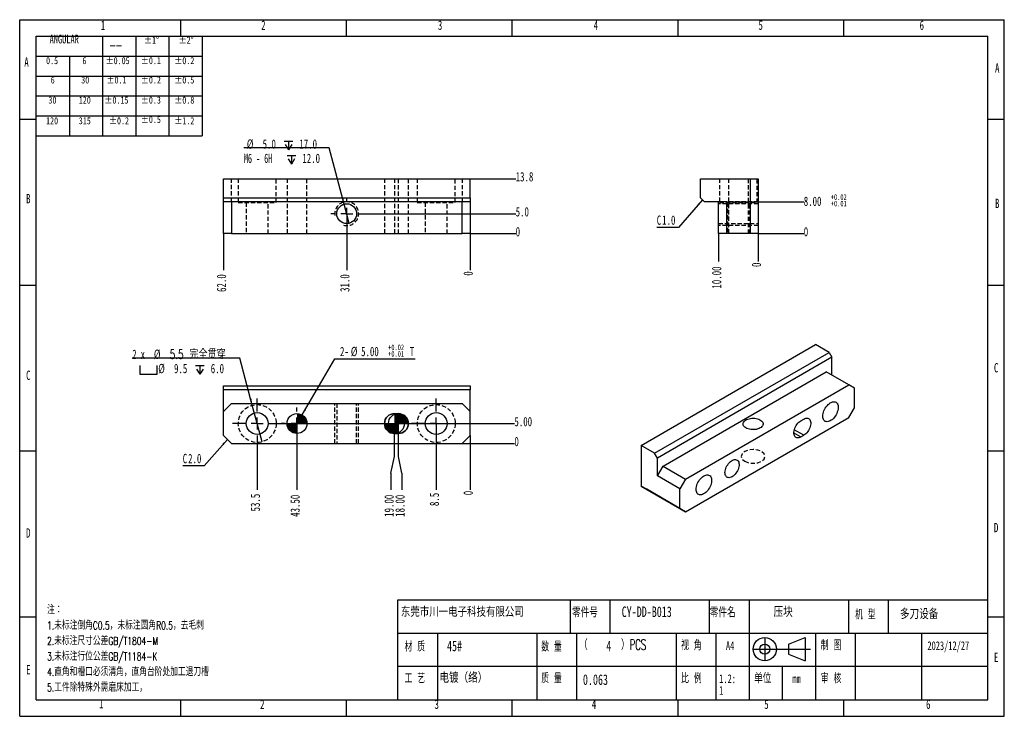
# Model space of a CAD drawing. Extents: x 0 to 297, y 0 to 210.
import ezdxf

# ---------------------------------------------------------------- set-up
doc = ezdxf.new("R2010")
doc.units = 0
doc.linetypes.add('SLD-实线', pattern=[0])
doc.linetypes.add('SLD-虚线', pattern=[1.905, 1.27, -0.635])
doc.layers.get('0').update_dxf_attribs({"linetype": 'CONTINUOUS'})
doc.layers.add('图框', color=7, linetype='SLD-实线')
doc.styles.add('SLDTEXTSTYLE0', font='TXT', dxfattribs={"width": 0.7})
doc.styles.add('SLDTEXTSTYLE1', font='TXT', dxfattribs={"width": 0.633333, "bigfont": 'bigfont'})
doc.styles.add('SLDTEXTSTYLE2', font='TXT', dxfattribs={"width": 0.7, "bigfont": 'bigfont'})
doc.styles.add('SLDTEXTSTYLE3', font='TXT', dxfattribs={"width": 0.590909, "bigfont": 'bigfont'})
doc.styles.add('SLDTEXTSTYLE4', font='TXT', dxfattribs={"width": 0.642857})
doc.styles.add('SLDTEXTSTYLE5', font='TXT', dxfattribs={"width": 0.633333})
doc.dimstyles.new('SLDDIMSTYLE0', dxfattribs={"dimtxt": 2.8, "dimasz": 2, "dimexe": 0, "dimexo": 0.0625, "dimgap": 0.7, "dimtad": 0, "dimtih": 1, "dimtoh": 1, "dimdec": 0, "dimlfac": 0.833333, "dimrnd": 1e-09, "dimtxsty": 'SLDTEXTSTYLE0', "dimblk1": 'NONE', "dimblk2": 'NONE', "dimsah": 1, "dimcen": 0.09, "dimazin": 3, "dimtfac": 1, "dimtdec": 0, "dimtofl": 0, "dimtmove": 0, "dimatfit": 3, "dimtolj": 1, "dimtzin": 12})
doc.dimstyles.new('SLDDIMSTYLE1', dxfattribs={"dimtxt": 2.8, "dimasz": 2, "dimexe": 0, "dimexo": 0.0625, "dimgap": 0.7, "dimtad": 0, "dimtih": 1, "dimtoh": 1, "dimdec": 1, "dimlfac": 0.833333, "dimrnd": 1e-09, "dimzin": 4, "dimtxsty": 'SLDTEXTSTYLE0', "dimblk1": 'NONE', "dimblk2": 'NONE', "dimsah": 1, "dimcen": 0.09, "dimazin": 3, "dimtfac": 1, "dimtdec": 1, "dimtofl": 0, "dimtmove": 0, "dimatfit": 3, "dimtolj": 1, "dimtzin": 12})
doc.dimstyles.new('SLDDIMSTYLE2', dxfattribs={"dimtxt": 2.8, "dimasz": 2, "dimexe": 0, "dimexo": 0.0625, "dimgap": 0.7, "dimtad": 0, "dimtih": 1, "dimtoh": 1, "dimdec": 1, "dimlfac": 0.833333, "dimrnd": 1e-09, "dimzin": 12, "dimtxsty": 'SLDTEXTSTYLE0', "dimblk1": 'NONE', "dimblk2": 'NONE', "dimsah": 1, "dimcen": 0.09, "dimazin": 3, "dimtfac": 1, "dimtdec": 1, "dimtofl": 0, "dimtmove": 0, "dimatfit": 3, "dimtolj": 1, "dimtzin": 12})
doc.dimstyles.new('SLDDIMSTYLE3', dxfattribs={"dimtxt": 2.8, "dimasz": 2, "dimexe": 0, "dimexo": 0.0625, "dimgap": 0.7, "dimtad": 0, "dimtih": 1, "dimtoh": 1, "dimdec": 1, "dimlfac": 0.833333, "dimrnd": 1e-09, "dimzin": 4, "dimtxsty": 'SLDTEXTSTYLE0', "dimblk1": 'NONE', "dimsah": 1, "dimcen": 0, "dimazin": 3, "dimtfac": 1, "dimtdec": 1, "dimtmove": 0, "dimatfit": 3, "dimtolj": 1, "dimtzin": 12})
doc.dimstyles.new('SLDDIMSTYLE4', dxfattribs={"dimtxt": 2.8, "dimasz": 2, "dimexe": 0, "dimexo": 0.0625, "dimgap": 0.7, "dimtad": 0, "dimtih": 1, "dimtoh": 1, "dimlfac": 0.833333, "dimrnd": 1e-09, "dimzin": 4, "dimtxsty": 'SLDTEXTSTYLE0', "dimblk1": 'NONE', "dimblk2": 'NONE', "dimsah": 1, "dimcen": 0.09, "dimazin": 3, "dimtfac": 1, "dimtofl": 0, "dimtmove": 0, "dimatfit": 3, "dimtolj": 1, "dimtzin": 12})
doc.dimstyles.new('SLDDIMSTYLE5', dxfattribs={"dimtxt": 2.8, "dimasz": 2, "dimexe": 0, "dimexo": 0.0625, "dimgap": 0.7, "dimtad": 2, "dimlfac": 0.833333, "dimrnd": 1e-09, "dimzin": 4, "dimtxsty": 'SLDTEXTSTYLE0', "dimblk1": 'NONE', "dimblk2": 'NONE', "dimsah": 1, "dimcen": 0.09, "dimazin": 3, "dimtol": 1, "dimtp": 0.02, "dimtm": -0.01, "dimtfac": 1, "dimtofl": 0, "dimtmove": 0, "dimatfit": 3, "dimtolj": 1})
doc.dimstyles.new('SLDDIMSTYLE6', dxfattribs={"dimtxt": 2.8, "dimasz": 2, "dimexe": 0, "dimexo": 0.0625, "dimgap": 0.7, "dimtad": 0, "dimtih": 1, "dimtoh": 1, "dimlfac": 0.833333, "dimrnd": 1e-09, "dimzin": 4, "dimtxsty": 'SLDTEXTSTYLE0', "dimblk1": 'NONE', "dimblk2": 'NONE', "dimsah": 1, "dimcen": 0.09, "dimazin": 3, "dimtfac": 1, "dimtofl": 0, "dimtmove": 0, "dimatfit": 3, "dimtolj": 1, "dimtzin": 12})
doc.dimstyles.new('SLDDIMSTYLE7', dxfattribs={"dimtxt": 2.8, "dimasz": 2, "dimexe": 0, "dimexo": 0.0625, "dimgap": 0.7, "dimtad": 0, "dimtih": 1, "dimtoh": 1, "dimdec": 1, "dimlfac": 0.833333, "dimrnd": 1e-09, "dimzin": 12, "dimtxsty": 'SLDTEXTSTYLE0', "dimblk1": 'NONE', "dimsah": 1, "dimcen": 0, "dimazin": 3, "dimtfac": 1, "dimtdec": 1, "dimtmove": 0, "dimatfit": 3, "dimtolj": 1, "dimtzin": 12})
doc.dimstyles.new('SLDDIMSTYLE8', dxfattribs={"dimtxt": 2.8, "dimasz": 2, "dimexe": 0, "dimexo": 0.0625, "dimgap": 0.7, "dimtad": 0, "dimtih": 1, "dimtoh": 1, "dimlfac": 0.833333, "dimrnd": 1e-09, "dimzin": 4, "dimtxsty": 'SLDTEXTSTYLE0', "dimblk1": 'NONE', "dimsah": 1, "dimcen": 0, "dimazin": 3, "dimtol": 1, "dimtp": 0.02, "dimtm": -0.01, "dimtfac": 1, "dimtmove": 0, "dimatfit": 3, "dimtolj": 1})

# ---------------------------------------------------------------- blocks, each defined once
blk = doc.blocks.new('_D')
at = {"layer": '图框'}
blk.add_line((135.84, 145.51), (135.84, 134.45), dxfattribs=at)
at = {"layer": '图框', "insert": (133.86, 132.82), "char_height": 2.8, "attachment_point": 1, "rotation": 90, "style": 'SLDTEXTSTYLE0'}
blk.add_mtext('0', dxfattribs=at)
blk = doc.blocks.new('_NONE')
blk = doc.blocks.new('_D_1')
at = {"layer": '图框'}
blk.add_line((98.64, 151.51), (98.64, 134.45), dxfattribs=at)
at = {"layer": '图框', "insert": (96.66, 127.93), "char_height": 2.8, "attachment_point": 1, "rotation": 90, "style": 'SLDTEXTSTYLE0'}
blk.add_mtext('31.0', dxfattribs=at)
blk = doc.blocks.new('_D_2')
at = {"layer": '图框'}
blk.add_line((61.44, 145.51), (61.44, 134.45), dxfattribs=at)
at = {"layer": '图框', "insert": (59.46, 127.93), "char_height": 2.8, "attachment_point": 1, "rotation": 90, "style": 'SLDTEXTSTYLE0'}
blk.add_mtext('62.0', dxfattribs=at)
blk = doc.blocks.new('_D_3')
at = {"layer": '图框'}
blk.add_line((135.84, 145.51), (149.6, 145.51), dxfattribs=at)
at = {"layer": '图框', "insert": (149.6, 147.49), "char_height": 2.8, "attachment_point": 1, "style": 'SLDTEXTSTYLE0'}
blk.add_mtext('0', dxfattribs=at)
blk = doc.blocks.new('_D_4')
at = {"layer": '图框'}
blk.add_line((103.44, 151.51), (149.6, 151.51), dxfattribs=at)
at = {"layer": '图框', "insert": (149.6, 153.49), "char_height": 2.8, "attachment_point": 1, "style": 'SLDTEXTSTYLE0'}
blk.add_mtext('5.0', dxfattribs=at)
blk = doc.blocks.new('_D_5')
at = {"layer": '图框'}
blk.add_line((135.84, 162.07), (149.6, 162.07), dxfattribs=at)
at = {"layer": '图框', "insert": (149.6, 164.05), "char_height": 2.8, "attachment_point": 1, "style": 'SLDTEXTSTYLE0'}
blk.add_mtext('13.8', dxfattribs=at)
blk = doc.blocks.new('SW_SYMBOL_HOLE_DEPTH')
at = {"layer": '图框', "color": 0}
for p, q in [((0, 875), (800, 875)), ((100, 555), (400, 75)), ((400, 875), (400, 75)), ((700, 555), (400, 75))]:
    blk.add_line(p, q, dxfattribs=at)
blk = doc.blocks.new('_D_6')
at = {"layer": '图框'}
for p, q in [((93.32, 171.34), (67.62, 171.34)), ((97.86, 154.41), (93.32, 171.34)), ((99.41, 148.61), (97.86, 154.41))]:
    blk.add_line(p, q, dxfattribs=at)
blk.add_solid([(97.86, 154.41), (97.63, 156.42), (97.05, 156.26)], dxfattribs=at)
at = {"layer": '图框', "xscale": 0.0032581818, "yscale": 0.0032581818, "zscale": 0.0032581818}
for p in [(79.76, 170.52), (80.65, 166.22)]:
    blk.add_blockref('SW_SYMBOL_HOLE_DEPTH', p, dxfattribs=at)
at = {"layer": '图框', "char_height": 2.8, "attachment_point": 1}
for s, insert, style in [('%%c', (68.51, 173.91), 'SLDTEXTSTYLE0'), ('5.0', (73.27, 173.91), 'SLDTEXTSTYLE0'), ('17.0', (84.35, 173.91), 'SLDTEXTSTYLE0'), ('M6 - 6H', (67.62, 169.61), 'SLDTEXTSTYLE4'), ('12.0', (85.25, 169.61), 'SLDTEXTSTYLE0')]:
    blk.add_mtext(s, dxfattribs=dict(at, insert=insert, style=style))
blk = doc.blocks.new('SW_CENTERMARKSYMBOL_0')
at = {"layer": '图框', "color": 0}
for p, q in [((0, 3.6), (0, 4.8)), ((-3.6, 0), (-4.8, 0)), ((0, 0), (-1.8, 0)), ((0, 0), (0, 1.8)), ((0, 0), (0, -1.8)), ((0, 0), (1.8, 0)), ((3.6, 0), (4.8, 0)), ((0, -3.6), (0, -4.8))]:
    blk.add_line(p, q, dxfattribs=at)
blk = doc.blocks.new('_D_7')
at = {"layer": '图框'}
blk.add_line((222.79, 145.51), (222.79, 137.08), dxfattribs=at)
at = {"layer": '图框', "insert": (220.81, 135.45), "char_height": 2.8, "attachment_point": 1, "rotation": 90, "style": 'SLDTEXTSTYLE0'}
blk.add_mtext('0', dxfattribs=at)
blk = doc.blocks.new('_D_8')
at = {"layer": '图框'}
blk.add_line((210.79, 145.51), (210.79, 137.08), dxfattribs=at)
at = {"layer": '图框', "insert": (208.81, 128.94), "char_height": 2.8, "attachment_point": 1, "rotation": 90, "style": 'SLDTEXTSTYLE0'}
blk.add_mtext('10.00', dxfattribs=at)
blk = doc.blocks.new('_D_9')
at = {"layer": '图框'}
blk.add_line((222.79, 145.51), (236.5, 145.51), dxfattribs=at)
at = {"layer": '图框', "insert": (236.5, 147.49), "char_height": 2.8, "attachment_point": 1, "style": 'SLDTEXTSTYLE0'}
blk.add_mtext('0', dxfattribs=at)
blk = doc.blocks.new('_D_10')
at = {"layer": '图框'}
blk.add_line((213.19, 155.11), (236.5, 155.11), dxfattribs=at)
at = {"layer": '图框', "attachment_point": 1, "style": 'SLDTEXTSTYLE0'}
for s, insert, char_height in [('8.00', (236.5, 156.67), 2.8), ('+', (244.64, 157.37), 1.68), ('+', (244.64, 155.41), 1.68), ('0.02', (245.62, 157.37), 1.68), ('0.01', (245.62, 155.41), 1.68)]:
    blk.add_mtext(s, dxfattribs=dict(at, insert=insert, char_height=char_height))
blk = doc.blocks.new('SW_CHAMFER_DIMENSION_0')
at = {"layer": '图框', "color": 0}
for p, q in [((13.84, 8.35), (6.52, 0)), ((6.52, 0), (0, 0))]:
    blk.add_line(p, q, dxfattribs=at)
blk.add_solid([(13.84, 8.35), (12.3, 7.04), (12.75, 6.65)], dxfattribs=at)
at = {"layer": '图框', "color": 0, "char_height": 2.8, "attachment_point": 1, "style": 'SLDTEXTSTYLE0'}
for s, insert in [('C', (0, 3.61)), ('1.0', (1.63, 3.61))]:
    blk.add_mtext(s, dxfattribs=dict(at, insert=insert))
blk = doc.blocks.new('_D_11')
at = {"layer": '图框'}
blk.add_line((135.84, 84.66), (135.84, 68.27), dxfattribs=at)
at = {"layer": '图框', "insert": (133.86, 66.64), "char_height": 2.8, "attachment_point": 1, "rotation": 90, "style": 'SLDTEXTSTYLE0'}
blk.add_mtext('0', dxfattribs=at)
blk = doc.blocks.new('_D_12')
at = {"layer": '图框'}
blk.add_line((125.64, 88.26), (125.64, 68.27), dxfattribs=at)
at = {"layer": '图框', "insert": (123.66, 63.38), "char_height": 2.8, "attachment_point": 1, "rotation": 90, "style": 'SLDTEXTSTYLE0'}
blk.add_mtext('8.5', dxfattribs=at)
blk = doc.blocks.new('_D_13')
at = {"layer": '图框'}
for p, q in [((114.24, 78.27), (114.24, 88.26)), ((115.28, 73.27), (114.24, 78.27)), ((115.28, 73.27), (115.28, 68.27))]:
    blk.add_line(p, q, dxfattribs=at)
at = {"layer": '图框', "insert": (113.3, 60.13), "char_height": 2.8, "attachment_point": 1, "rotation": 90, "style": 'SLDTEXTSTYLE0'}
blk.add_mtext('18.00', dxfattribs=at)
blk = doc.blocks.new('_D_14')
at = {"layer": '图框'}
for p, q in [((113.04, 78.27), (113.04, 88.26)), ((111.99, 73.27), (113.04, 78.27)), ((111.99, 73.27), (111.99, 68.27))]:
    blk.add_line(p, q, dxfattribs=at)
at = {"layer": '图框', "insert": (110.01, 60.13), "char_height": 2.8, "attachment_point": 1, "rotation": 90, "style": 'SLDTEXTSTYLE0'}
blk.add_mtext('19.00', dxfattribs=at)
blk = doc.blocks.new('_D_15')
at = {"layer": '图框'}
blk.add_line((83.64, 88.26), (83.64, 68.27), dxfattribs=at)
at = {"layer": '图框', "insert": (81.66, 60.13), "char_height": 2.8, "attachment_point": 1, "rotation": 90, "style": 'SLDTEXTSTYLE0'}
blk.add_mtext('43.50', dxfattribs=at)
blk = doc.blocks.new('_D_16')
at = {"layer": '图框'}
blk.add_line((71.64, 80.76), (71.64, 68.27), dxfattribs=at)
at = {"layer": '图框', "insert": (69.66, 61.76), "char_height": 2.8, "attachment_point": 1, "rotation": 90, "style": 'SLDTEXTSTYLE0'}
blk.add_mtext('53.5', dxfattribs=at)
blk = doc.blocks.new('_D_17')
at = {"layer": '图框'}
blk.add_line((133.44, 82.26), (149.22, 82.26), dxfattribs=at)
at = {"layer": '图框', "insert": (149.22, 84.24), "char_height": 2.8, "attachment_point": 1, "style": 'SLDTEXTSTYLE0'}
blk.add_mtext('0', dxfattribs=at)
blk = doc.blocks.new('_D_18')
at = {"layer": '图框'}
blk.add_line((79.14, 88.26), (149.22, 88.26), dxfattribs=at)
at = {"layer": '图框', "insert": (149.22, 90.24), "char_height": 2.8, "attachment_point": 1, "style": 'SLDTEXTSTYLE0'}
blk.add_mtext('5.00', dxfattribs=at)
blk = doc.blocks.new('SW_CHAMFER_DIMENSION_1')
at = {"layer": '图框', "color": 0}
for p, q in [((13.48, 7.97), (6.52, 0)), ((6.52, 0), (0, 0))]:
    blk.add_line(p, q, dxfattribs=at)
blk.add_solid([(13.48, 7.97), (11.94, 6.66), (12.39, 6.26)], dxfattribs=at)
at = {"layer": '图框', "color": 0, "char_height": 2.8, "attachment_point": 1, "style": 'SLDTEXTSTYLE0'}
for s, insert in [('C', (0, 3.61)), ('2.0', (1.63, 3.61))]:
    blk.add_mtext(s, dxfattribs=dict(at, insert=insert))
blk = doc.blocks.new('SW_SYMBOL_HOLE_SPOT')
at = {"layer": '图框', "color": 0}
for p, q in [((0, 875), (0, 75)), ((0, 75), (1600, 75)), ((1600, 75), (1600, 875))]:
    blk.add_line(p, q, dxfattribs=at)
blk = doc.blocks.new('_D_19')
at = {"layer": '图框'}
for p, q in [((66.35, 107.97), (33.97, 107.97)), ((70.16, 93.76), (66.35, 107.97)), ((73.11, 82.75), (70.16, 93.76))]:
    blk.add_line(p, q, dxfattribs=at)
blk.add_solid([(70.16, 93.76), (69.93, 95.77), (69.35, 95.62)], dxfattribs=at)
at = {"layer": '图框', "xscale": 0.0032581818, "yscale": 0.0032581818, "zscale": 0.0032581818}
for name, p in [('SW_SYMBOL_HOLE_SPOT', (36.25, 102.86)), ('SW_SYMBOL_HOLE_DEPTH', (53.03, 102.86))]:
    blk.add_blockref(name, p, dxfattribs=at)
at = {"layer": '图框', "char_height": 2.8, "attachment_point": 1}
for s, insert, style in [('2 x', (33.97, 110.54), 'SLDTEXTSTYLE5'), ('%%c', (40.48, 110.54), 'SLDTEXTSTYLE0'), ('5.5 完全贯穿', (45.24, 110.54), 'SLDTEXTSTYLE2'), ('%%c', (41.79, 106.24), 'SLDTEXTSTYLE0'), ('9.5', (46.55, 106.24), 'SLDTEXTSTYLE0'), ('6.0', (57.63, 106.24), 'SLDTEXTSTYLE0')]:
    blk.add_mtext(s, dxfattribs=dict(at, insert=insert, style=style))
blk = doc.blocks.new('_D_20')
at = {"layer": '图框'}
for p, q in [((85.15, 90.85), (95.03, 107.76)), ((95.03, 107.76), (119.27, 107.76)), ((82.12, 85.67), (85.15, 90.85))]:
    blk.add_line(p, q, dxfattribs=at)
blk.add_solid([(85.15, 90.85), (86.42, 92.42), (85.9, 92.73)], dxfattribs=at)
at = {"layer": '图框', "attachment_point": 1, "style": 'SLDTEXTSTYLE0'}
for s, insert, char_height in [('2-', (96.62, 111.37), 2.8), ('%%c', (99.88, 111.37), 2.8), ('5.00', (102.97, 111.37), 2.8), ('+', (111.12, 112.07), 1.68), ('0.02', (112.1, 112.07), 1.68), ('0.01', (112.1, 110.11), 1.68), ('T', (117.67, 111.37), 2.8), ('+', (111.12, 110.11), 1.68)]:
    blk.add_mtext(s, dxfattribs=dict(at, insert=insert, char_height=char_height))
blk = doc.blocks.new('SW_CENTERMARKSYMBOL_1')
at = {"layer": '图框', "color": 0}
for p, q in [((0, 3.6), (0, 7.5)), ((-3.6, 0), (-7.5, 0)), ((0, 0), (-1.8, 0)), ((0, 0), (0, 1.8)), ((0, 0), (0, -1.8)), ((0, 0), (1.8, 0)), ((3.6, 0), (7.5, 0)), ((0, -3.6), (0, -7.5))]:
    blk.add_line(p, q, dxfattribs=at)
blk = doc.blocks.new('SW_CENTERMARKSYMBOL_2')
at = {"layer": '图框', "color": 0}
for p, q in [((0, 3.6), (0, 7.5)), ((-3.6, 0), (-7.5, 0)), ((0, 0), (-1.8, 0)), ((0, 0), (0, 1.8)), ((0, 0), (0, -1.8)), ((0, 0), (1.8, 0)), ((3.6, 0), (7.5, 0)), ((0, -3.6), (0, -7.5))]:
    blk.add_line(p, q, dxfattribs=at)
blk = doc.blocks.new('SW_CENTERMARKSYMBOL_3')
at = {"layer": '图框', "color": 0}
for p, q in [((0, 3.6), (0, 4.8)), ((-3.6, 0), (-4.8, 0)), ((0, 0), (-1.8, 0)), ((0, 0), (0, 1.8)), ((0, 0), (0, -1.8)), ((0, 0), (1.8, 0)), ((3.6, 0), (4.8, 0)), ((0, -3.6), (0, -4.8))]:
    blk.add_line(p, q, dxfattribs=at)
blk = doc.blocks.new('*U34')
at = {"color": 0, "linetype": 'CONTINUOUS'}
for points in [[(0, 0), (0, 3), (0.52, 0)], [(0.52, 0), (0, 3), (0.52, 2.95)], [(0.52, 0), (0.52, 2.95), (1.03, 0)], [(1.03, 0), (0.52, 2.95), (1.03, 2.82)], [(1.03, 0), (1.03, 2.82), (1.5, 0)], [(1.5, 0), (1.03, 2.82), (1.5, 2.6)], [(1.5, 0), (1.5, 2.6), (1.93, 0)], [(1.93, 0), (1.5, 2.6), (1.93, 2.3)], [(1.93, 0), (1.93, 2.3), (2.3, 0)], [(2.3, 0), (1.93, 2.3), (2.3, 1.93)], [(2.3, 0), (2.3, 1.93), (2.6, 0)], [(2.6, 0), (2.3, 1.93), (2.6, 1.5)], [(2.6, 0), (2.6, 1.5), (2.82, 0)], [(2.82, 0), (2.6, 1.5), (2.82, 1.03)], [(2.82, 0), (2.82, 1.03), (2.95, 0)], [(2.95, 0), (2.82, 1.03), (2.95, 0.52)], [(2.95, 0), (2.95, 0.52), (3, 0)]]:
    blk.add_solid(points, dxfattribs=at)
blk = doc.blocks.new('*U35')
at = {"color": 0, "linetype": 'CONTINUOUS'}
for points in [[(-2.95, -0.52), (-3, 0), (-2.95, 0)], [(-2.95, -0.52), (-2.95, 0), (-2.82, -1.03)], [(-2.82, -1.03), (-2.95, 0), (-2.82, 0)], [(-2.82, -1.03), (-2.82, 0), (-2.6, -1.5)], [(-2.6, -1.5), (-2.82, 0), (-2.6, 0)], [(-2.6, -1.5), (-2.6, 0), (-2.3, -1.93)], [(-2.3, -1.93), (-2.6, 0), (-2.3, 0)], [(-2.3, -1.93), (-2.3, 0), (-1.93, -2.3)], [(-1.93, -2.3), (-2.3, 0), (-1.93, 0)], [(-1.93, -2.3), (-1.93, 0), (-1.5, -2.6)], [(-1.5, -2.6), (-1.93, 0), (-1.5, 0)], [(-1.5, -2.6), (-1.5, 0), (-1.03, -2.82)], [(-1.03, -2.82), (-1.5, 0), (-1.03, 0)], [(-1.03, -2.82), (-1.03, 0), (-0.52, -2.95)], [(-0.52, -2.95), (-1.03, 0), (-0.52, 0)], [(-0.52, -2.95), (-0.52, 0), (0, -3)], [(0, -3), (-0.52, 0), (0, 0)]]:
    blk.add_solid(points, dxfattribs=at)
blk = doc.blocks.new('SW_DOWELSYMBOL_0')
at = {"layer": '图框', "color": 0}
blk.add_circle((0, 0), 3, dxfattribs=at)
at = {"color": 0, "linetype": 'SLD-实线'}
for name in ['*U34', '*U35']:
    blk.add_blockref(name, (0, 0), dxfattribs=at)
blk = doc.blocks.new('*U36')
at = {"color": 0, "linetype": 'CONTINUOUS'}
for points in [[(0, 0), (0, 3), (0.52, 0)], [(0.52, 0), (0, 3), (0.52, 2.95)], [(0.52, 0), (0.52, 2.95), (1.03, 0)], [(1.03, 0), (0.52, 2.95), (1.03, 2.82)], [(1.03, 0), (1.03, 2.82), (1.5, 0)], [(1.5, 0), (1.03, 2.82), (1.5, 2.6)], [(1.5, 0), (1.5, 2.6), (1.93, 0)], [(1.93, 0), (1.5, 2.6), (1.93, 2.3)], [(1.93, 0), (1.93, 2.3), (2.3, 0)], [(2.3, 0), (1.93, 2.3), (2.3, 1.93)], [(2.3, 0), (2.3, 1.93), (2.6, 0)], [(2.6, 0), (2.3, 1.93), (2.6, 1.5)], [(2.6, 0), (2.6, 1.5), (2.82, 0)], [(2.82, 0), (2.6, 1.5), (2.82, 1.03)], [(2.82, 0), (2.82, 1.03), (2.95, 0)], [(2.95, 0), (2.82, 1.03), (2.95, 0.52)], [(2.95, 0), (2.95, 0.52), (3, 0)]]:
    blk.add_solid(points, dxfattribs=at)
blk = doc.blocks.new('*U37')
at = {"color": 0, "linetype": 'CONTINUOUS'}
for points in [[(-2.95, -0.52), (-3, 0), (-2.95, 0)], [(-2.95, -0.52), (-2.95, 0), (-2.82, -1.03)], [(-2.82, -1.03), (-2.95, 0), (-2.82, 0)], [(-2.82, -1.03), (-2.82, 0), (-2.6, -1.5)], [(-2.6, -1.5), (-2.82, 0), (-2.6, 0)], [(-2.6, -1.5), (-2.6, 0), (-2.3, -1.93)], [(-2.3, -1.93), (-2.6, 0), (-2.3, 0)], [(-2.3, -1.93), (-2.3, 0), (-1.93, -2.3)], [(-1.93, -2.3), (-2.3, 0), (-1.93, 0)], [(-1.93, -2.3), (-1.93, 0), (-1.5, -2.6)], [(-1.5, -2.6), (-1.93, 0), (-1.5, 0)], [(-1.5, -2.6), (-1.5, 0), (-1.03, -2.82)], [(-1.03, -2.82), (-1.5, 0), (-1.03, 0)], [(-1.03, -2.82), (-1.03, 0), (-0.52, -2.95)], [(-0.52, -2.95), (-1.03, 0), (-0.52, 0)], [(-0.52, -2.95), (-0.52, 0), (0, -3)], [(0, -3), (-0.52, 0), (0, 0)]]:
    blk.add_solid(points, dxfattribs=at)
blk = doc.blocks.new('SW_DOWELSYMBOL_1')
at = {"layer": '图框', "color": 0}
blk.add_circle((0, 0), 3, dxfattribs=at)
at = {"color": 0, "linetype": 'SLD-实线'}
for name in ['*U36', '*U37']:
    blk.add_blockref(name, (0, 0), dxfattribs=at)
blk = doc.blocks.new('*U38')
at = {"color": 0, "linetype": 'CONTINUOUS'}
for points in [[(0, 0), (0, 3), (0.52, 0)], [(0.52, 0), (0, 3), (0.52, 2.95)], [(0.52, 0), (0.52, 2.95), (1.03, 0)], [(1.03, 0), (0.52, 2.95), (1.03, 2.82)], [(1.03, 0), (1.03, 2.82), (1.5, 0)], [(1.5, 0), (1.03, 2.82), (1.5, 2.6)], [(1.5, 0), (1.5, 2.6), (1.93, 0)], [(1.93, 0), (1.5, 2.6), (1.93, 2.3)], [(1.93, 0), (1.93, 2.3), (2.3, 0)], [(2.3, 0), (1.93, 2.3), (2.3, 1.93)], [(2.3, 0), (2.3, 1.93), (2.6, 0)], [(2.6, 0), (2.3, 1.93), (2.6, 1.5)], [(2.6, 0), (2.6, 1.5), (2.82, 0)], [(2.82, 0), (2.6, 1.5), (2.82, 1.03)], [(2.82, 0), (2.82, 1.03), (2.95, 0)], [(2.95, 0), (2.82, 1.03), (2.95, 0.52)], [(2.95, 0), (2.95, 0.52), (3, 0)]]:
    blk.add_solid(points, dxfattribs=at)
blk = doc.blocks.new('*U39')
at = {"color": 0, "linetype": 'CONTINUOUS'}
for points in [[(-2.95, -0.52), (-3, 0), (-2.95, 0)], [(-2.95, -0.52), (-2.95, 0), (-2.82, -1.03)], [(-2.82, -1.03), (-2.95, 0), (-2.82, 0)], [(-2.82, -1.03), (-2.82, 0), (-2.6, -1.5)], [(-2.6, -1.5), (-2.82, 0), (-2.6, 0)], [(-2.6, -1.5), (-2.6, 0), (-2.3, -1.93)], [(-2.3, -1.93), (-2.6, 0), (-2.3, 0)], [(-2.3, -1.93), (-2.3, 0), (-1.93, -2.3)], [(-1.93, -2.3), (-2.3, 0), (-1.93, 0)], [(-1.93, -2.3), (-1.93, 0), (-1.5, -2.6)], [(-1.5, -2.6), (-1.93, 0), (-1.5, 0)], [(-1.5, -2.6), (-1.5, 0), (-1.03, -2.82)], [(-1.03, -2.82), (-1.5, 0), (-1.03, 0)], [(-1.03, -2.82), (-1.03, 0), (-0.52, -2.95)], [(-0.52, -2.95), (-1.03, 0), (-0.52, 0)], [(-0.52, -2.95), (-0.52, 0), (0, -3)], [(0, -3), (-0.52, 0), (0, 0)]]:
    blk.add_solid(points, dxfattribs=at)
blk = doc.blocks.new('SW_DOWELSYMBOL_2')
at = {"layer": '图框', "color": 0}
blk.add_circle((0, 0), 3, dxfattribs=at)
at = {"color": 0, "linetype": 'SLD-实线'}
for name in ['*U38', '*U39']:
    blk.add_blockref(name, (0, 0), dxfattribs=at)

msp = doc.modelspace()

# ---------------------------------------------------------------- linework, layer by layer
at = {"color": 7, "linetype": 'SLD-实线'}
for p, q in [((61.438, 156.312), (61.438, 162.072)), ((61.438, 162.072), (135.838, 162.072)), ((135.838, 156.312), (135.838, 162.072)), ((205.391, 156.312), (205.391, 162.072)), ((205.391, 162.072), (220.391, 162.072)), ((220.391, 145.512), (220.391, 162.072)), ((220.391, 162.072), (222.791, 162.072)), ((222.791, 162.072), (222.791, 145.512)), ((61.438, 156.312), (135.838, 156.312)), ((61.438, 155.112), (61.438, 156.312)), ((135.838, 155.112), (61.438, 155.112)), ((61.438, 145.512), (61.438, 155.112)), ((63.838, 155.112), (63.838, 145.512)), ((133.438, 145.512), (133.438, 155.112)), ((135.838, 156.312), (135.838, 155.112)), ((135.838, 155.112), (135.838, 145.512)), ((205.391, 156.312), (206.591, 155.112)), ((213.191, 155.112), (206.591, 155.112)), ((210.791, 145.512), (210.791, 155.112)), ((213.191, 155.112), (213.191, 145.512)), ((63.838, 145.512), (61.438, 145.512)), ((63.838, 145.512), (133.438, 145.512)), ((135.838, 145.512), (133.438, 145.512)), ((213.191, 145.512), (210.791, 145.512)), ((220.391, 145.512), (213.191, 145.512)), ((222.791, 145.512), (220.391, 145.512)), ((187.454, 81.673), (240.063, 112.043)), ((244.136, 109.692), (240.063, 112.043)), ((191.527, 79.322), (244.136, 109.692)), ((244.984, 108.222), (192.375, 77.852)), ((244.136, 109.692), (244.984, 108.222)), ((244.984, 102.833), (244.984, 108.222)), ((194.072, 75.402), (243.287, 103.813)), ((250.075, 99.894), (243.287, 103.813)), ((61.438, 99.658), (135.838, 99.658)), ((61.438, 98.458), (61.438, 99.658)), ((135.838, 98.458), (61.438, 98.458)), ((61.438, 91.858), (61.438, 98.458)), ((135.838, 99.658), (135.838, 98.458)), ((135.838, 91.858), (135.838, 98.458)), ((200.861, 71.483), (250.075, 99.894)), ((251.772, 98.914), (250.075, 99.894)), ((251.772, 93.035), (251.772, 98.914)), ((63.838, 94.258), (61.438, 91.858)), ((63.838, 94.258), (133.438, 94.258)), ((135.838, 91.858), (133.438, 94.258)), ((250.075, 90.096), (251.772, 93.035)), ((61.438, 84.658), (61.438, 91.858)), ((113.038, 91.258), (114.238, 91.258)), ((135.838, 84.658), (135.838, 91.858)), ((200.861, 61.685), (250.075, 90.096)), ((235.65, 89.117), (236.499, 89.607)), ((236.499, 84.708), (233.656, 86.349)), ((61.438, 84.658), (63.838, 82.258)), ((113.038, 85.258), (114.238, 85.258)), ((133.438, 82.258), (135.838, 84.658)), ((233.529, 85.443), (235.65, 84.218)), ((235.65, 84.218), (236.499, 84.708)), ((63.838, 82.258), (133.438, 82.258)), ((191.527, 79.322), (187.454, 81.673)), ((187.454, 81.673), (187.454, 69.425)), ((192.375, 77.852), (191.527, 79.322)), ((192.375, 72.463), (192.375, 77.852)), ((192.375, 72.463), (194.072, 75.402)), ((194.072, 75.402), (200.861, 71.483)), ((199.164, 68.544), (192.375, 72.463)), ((200.861, 71.483), (199.164, 68.544)), ((187.454, 69.425), (199.164, 62.665)), ((189.151, 68.445), (187.454, 69.425)), ((200.861, 61.685), (189.151, 68.445)), ((199.164, 62.665), (199.164, 68.544)), ((199.164, 62.665), (200.861, 61.685))]:
    msp.add_line(p, q, dxfattribs=at)
at = {"color": 7, "linetype": 'SLD-虚线'}
for p, q in [((63.838, 155.112), (63.838, 162.072)), ((65.938, 162.072), (65.938, 154.872)), ((77.338, 154.872), (77.338, 162.072)), ((80.638, 162.072), (80.638, 145.512)), ((86.638, 145.512), (86.638, 162.072)), ((110.038, 162.072), (110.038, 145.512)), ((113.038, 162.072), (113.038, 145.512)), ((114.238, 145.512), (114.238, 162.072)), ((117.238, 145.512), (117.238, 162.072)), ((119.938, 162.072), (119.938, 154.872)), ((131.338, 154.872), (131.338, 162.072)), ((133.438, 162.072), (133.438, 155.112)), ((211.091, 162.072), (211.091, 154.872)), ((213.791, 162.072), (213.791, 145.512)), ((219.791, 145.512), (219.791, 162.072)), ((222.491, 154.872), (222.491, 162.072)), ((65.938, 154.872), (77.338, 154.872)), ((68.338, 154.872), (68.338, 145.512)), ((74.938, 145.512), (74.938, 154.872)), ((119.938, 154.872), (131.338, 154.872)), ((122.338, 154.872), (122.338, 145.512)), ((128.938, 145.512), (128.938, 154.872)), ((222.791, 155.1), (210.791, 155.1)), ((222.791, 154.512), (210.791, 154.512)), ((211.091, 154.872), (222.491, 154.872)), ((213.491, 154.872), (213.491, 145.512)), ((220.091, 145.512), (220.091, 154.872)), ((210.791, 147.924), (210.791, 148.524)), ((210.791, 148.512), (222.791, 148.512)), ((222.791, 147.924), (210.791, 147.924)), ((95.038, 82.258), (95.038, 94.258)), ((95.638, 94.258), (95.638, 82.258)), ((101.638, 82.258), (101.638, 94.258)), ((102.238, 82.258), (102.238, 94.258))]:
    msp.add_line(p, q, dxfattribs=at)
at = {"color": 7, "linetype": 'SLD-实线', "flags": 128}
for points in [[(242.226, 90.464), (242.249, 90.852), (242.317, 91.259), (242.428, 91.676), (242.581, 92.097), (242.772, 92.511), (242.999, 92.912), (243.255, 93.292), (243.537, 93.642), (243.839, 93.957), (244.155, 94.231), (244.478, 94.457), (244.804, 94.632), (245.124, 94.751), (245.434, 94.814), (245.727, 94.818), (245.997, 94.764), (246.238, 94.652), (246.448, 94.485), (246.62, 94.265), (246.753, 93.998), (246.842, 93.689), (246.888, 93.343), (246.888, 92.967), (246.842, 92.568), (246.753, 92.155), (246.62, 91.735), (246.448, 91.317), (246.238, 90.908), (245.997, 90.517), (245.727, 90.151), (245.434, 89.817), (245.124, 89.522), (244.804, 89.272), (244.478, 89.071), (244.155, 88.923), (243.839, 88.832), (243.537, 88.799), (243.255, 88.824), (242.999, 88.907), (242.772, 89.047), (242.581, 89.241), (242.428, 89.484), (242.317, 89.773), (242.249, 90.102), (242.226, 90.464)], [(223.347, 86.913), (223.015, 86.748), (222.646, 86.613), (222.246, 86.509), (221.824, 86.441), (221.39, 86.409), (220.952, 86.413), (220.52, 86.455), (220.103, 86.532), (219.71, 86.643), (219.349, 86.787), (219.028, 86.959), (218.754, 87.156), (218.533, 87.374), (218.369, 87.609), (218.266, 87.855), (218.226, 88.106), (218.25, 88.359), (218.337, 88.607), (218.486, 88.844), (218.694, 89.067), (218.955, 89.27), (219.265, 89.449), (219.616, 89.6), (220.002, 89.719), (220.414, 89.805), (220.843, 89.856), (221.28, 89.87), (221.716, 89.847), (222.142, 89.787), (222.548, 89.692), (222.926, 89.565), (223.268, 89.407), (223.566, 89.221), (223.814, 89.013), (224.007, 88.786), (224.141, 88.545), (224.213, 88.296), (224.221, 88.043), (224.165, 87.792), (224.047, 87.549), (223.868, 87.318), (223.633, 87.105), (223.347, 86.913)], [(235.65, 84.218), (235.334, 84.063), (235.025, 83.966), (234.73, 83.929), (234.455, 83.954), (234.207, 84.039), (233.992, 84.183), (233.813, 84.382), (233.676, 84.633), (233.582, 84.929), (233.535, 85.263), (233.535, 85.63), (233.582, 86.019), (233.676, 86.423), (233.813, 86.832), (233.992, 87.238), (234.207, 87.63), (234.455, 88.002), (234.73, 88.343), (235.025, 88.648), (235.334, 88.907), (235.65, 89.117)], [(236.499, 89.607), (236.815, 89.762), (237.124, 89.859), (237.419, 89.896), (237.694, 89.871), (237.942, 89.786), (238.157, 89.642), (238.336, 89.443), (238.474, 89.192), (238.567, 88.897), (238.614, 88.562), (238.614, 88.196), (238.567, 87.806), (238.474, 87.403), (238.336, 86.993), (238.157, 86.588), (237.942, 86.195), (237.694, 85.823), (237.419, 85.482), (237.124, 85.178), (236.815, 84.918), (236.499, 84.708)], [(214.861, 72.217), (214.553, 72.065), (214.25, 71.968), (213.961, 71.929), (213.691, 71.948), (213.446, 72.025), (213.231, 72.158), (213.051, 72.345), (212.909, 72.581), (212.809, 72.862), (212.753, 73.181), (212.742, 73.532), (212.775, 73.907), (212.854, 74.298), (212.975, 74.697), (213.136, 75.096), (213.334, 75.485), (213.565, 75.857), (213.823, 76.203), (214.104, 76.517), (214.4, 76.791), (214.707, 77.02), (215.016, 77.199), (215.323, 77.324), (215.619, 77.392), (215.9, 77.402), (216.158, 77.354), (216.389, 77.248), (216.587, 77.088), (216.748, 76.876), (216.869, 76.616), (216.947, 76.316), (216.981, 75.98), (216.97, 75.616), (216.914, 75.232), (216.814, 74.835), (216.672, 74.436), (216.492, 74.041), (216.277, 73.659), (216.032, 73.299), (215.762, 72.968), (215.473, 72.674), (215.17, 72.421), (214.861, 72.217)], [(204.043, 68.421), (204.065, 68.809), (204.133, 69.216), (204.244, 69.633), (204.397, 70.054), (204.589, 70.468), (204.815, 70.869), (205.071, 71.249), (205.353, 71.599), (205.655, 71.914), (205.971, 72.188), (206.295, 72.414), (206.62, 72.589), (206.941, 72.708), (207.25, 72.771), (207.543, 72.775), (207.813, 72.721), (208.055, 72.609), (208.264, 72.442), (208.436, 72.222), (208.569, 71.955), (208.659, 71.646), (208.704, 71.3), (208.704, 70.924), (208.659, 70.525), (208.569, 70.112), (208.436, 69.692), (208.264, 69.274), (208.055, 68.865), (207.813, 68.474), (207.543, 68.108), (207.25, 67.774), (206.941, 67.479), (206.62, 67.229), (206.295, 67.028), (205.971, 66.88), (205.655, 66.789), (205.353, 66.756), (205.071, 66.781), (204.815, 66.864), (204.589, 67.004), (204.397, 67.198), (204.244, 67.441), (204.133, 67.73), (204.065, 68.059), (204.043, 68.421)]]:
    msp.add_lwpolyline(points, dxfattribs=at)
at = {"color": 7, "linetype": 'SLD-虚线', "flags": 128}
msp.add_lwpolyline([(218.68, 76.87), (219.848, 76.419), (221.225, 76.261), (222.603, 76.419), (223.771, 76.87), (224.551, 77.544), (224.825, 78.34), (224.551, 79.135), (223.771, 79.809), (222.603, 80.26), (221.225, 80.418), (219.848, 80.26), (218.68, 79.809), (217.899, 79.135), (217.625, 78.34), (217.899, 77.544), (218.68, 76.87)], dxfattribs=at)
at = {"color": 7, "linetype": 'SLD-实线'}
for centre, radius in [((98.638, 151.512), 3), ((71.638, 88.258), 3.3), ((83.638, 88.258), 3), ((125.638, 88.258), 3.3)]:
    msp.add_circle(centre, radius, dxfattribs=at)
at = {"color": 7, "linetype": 'SLD-虚线'}
for centre in [(71.638, 88.258), (125.638, 88.258)]:
    msp.add_circle(centre, 5.7, dxfattribs=at)
msp.add_arc((98.638, 151.512), 3.6, 255, 195, dxfattribs=at)
at = {"color": 7, "linetype": 'SLD-实线'}
for centre, start, end in [((113.038, 88.258), 90, 270), ((114.238, 88.258), 270, 90)]:
    msp.add_arc(centre, 3, start, end, dxfattribs=at)
at = {"layer": '图框'}
for p, q in [((-0.007, -0.001), (-0.007, 209.999)), ((-0.007, 209.999), (296.993, 209.999)), ((48.493, 209.999), (48.493, 204.999)), ((98.493, 209.999), (98.493, 204.999)), ((148.493, 209.999), (148.493, 204.999)), ((198.493, 209.999), (198.493, 204.999)), ((248.493, 209.999), (248.493, 204.999)), ((296.993, -0.001), (296.993, 209.999)), ((24.993, 204.999), (24.993, 174.999)), ((34.993, 204.999), (34.993, 174.999)), ((44.993, 204.999), (44.993, 174.999)), ((54.993, 204.999), (54.993, 174.999)), ((4.993, 198.999), (54.993, 198.999)), ((14.993, 198.999), (14.993, 174.999)), ((4.993, 192.999), (54.993, 192.999)), ((4.993, 186.999), (54.993, 186.999)), ((-0.007, 179.999), (4.993, 179.999)), ((4.993, 180.999), (54.993, 180.999)), ((291.993, 179.999), (296.993, 179.999)), ((4.993, 174.999), (54.993, 174.999)), ((-0.007, 129.999), (4.993, 129.999)), ((291.993, 129.999), (296.993, 129.999)), ((-0.007, 79.999), (4.993, 79.999)), ((291.993, 79.999), (296.993, 79.999)), ((291.993, 34.999), (113.993, 34.999)), ((113.993, 34.999), (113.993, 4.999)), ((165.993, 34.999), (165.993, 24.999)), ((177.993, 34.999), (177.993, 24.999)), ((207.993, 34.999), (207.993, 24.999)), ((219.993, 34.999), (219.993, 24.999)), ((249.993, 34.999), (249.993, 24.999)), ((261.993, 34.999), (261.993, 24.999)), ((-0.007, 29.999), (4.993, 29.999)), ((291.993, 29.999), (296.993, 29.999)), ((291.993, 24.999), (113.993, 24.999)), ((125.993, 24.999), (125.993, 4.999)), ((155.993, 24.999), (155.993, 4.999)), ((167.993, 24.999), (167.993, 4.999)), ((197.993, 24.999), (197.993, 4.999)), ((209.993, 24.999), (209.993, 4.999)), ((219.993, 24.999), (219.993, 4.999)), ((239.993, 24.999), (239.993, 4.999)), ((251.993, 24.999), (251.993, 4.999)), ((271.993, 24.999), (271.993, 4.999)), ((224.738, 23.737), (224.738, 16.737)), ((231.924, 21.737), (236.924, 23.737)), ((231.924, 21.737), (231.924, 18.737)), ((236.924, 23.737), (236.924, 16.737)), ((221.187, 20.237), (238.531, 20.237)), ((231.924, 18.737), (236.924, 16.737)), ((291.993, 14.999), (113.993, 14.999)), ((229.993, 14.999), (229.993, 4.999)), ((241.418, 6.44), (241.418, 6.43)), ((48.493, 4.999), (48.493, -0.001)), ((98.493, 4.999), (98.493, -0.001)), ((148.493, 4.999), (148.493, -0.001)), ((198.493, 4.999), (198.493, -0.001)), ((248.493, 4.999), (248.493, -0.001)), ((-0.007, -0.001), (296.993, -0.001))]:
    msp.add_line(p, q, dxfattribs=at)
at = {"layer": '图框', "linetype": 'SLD-实线'}
for p, q in [((4.993, 4.999), (4.993, 204.999)), ((4.993, 204.999), (291.993, 204.999)), ((291.993, 4.999), (291.993, 204.999)), ((4.993, 4.999), (291.993, 4.999))]:
    msp.add_line(p, q, dxfattribs=at)
at = {"layer": '图框'}
for radius in [3.5, 1.5]:
    msp.add_circle((224.738, 20.237), radius, dxfattribs=at)

# ---------------------------------------------------------------- block references
for name, p in [('SW_CENTERMARKSYMBOL_0', (98.638, 151.512)), ('SW_CHAMFER_DIMENSION_0', (192.15, 147.365)), ('SW_CENTERMARKSYMBOL_2', (71.638, 88.258)), ('SW_CENTERMARKSYMBOL_1', (125.638, 88.258)), ('SW_CENTERMARKSYMBOL_3', (83.638, 88.258)), ('SW_DOWELSYMBOL_2', (83.638, 88.258)), ('SW_DOWELSYMBOL_1', (113.038, 88.258)), ('SW_DOWELSYMBOL_0', (114.238, 88.258)), ('SW_CHAMFER_DIMENSION_1', (49.161, 75.49))]:
    msp.add_blockref(name, p, dxfattribs=at)

# ---------------------------------------------------------------- texts
at = {"layer": '图框', "attachment_point": 1}
for s, insert, char_height, style in [('1', (24.45, 209.742), 2.8, 'SLDTEXTSTYLE0'), ('2', (72.826, 209.742), 2.8, 'SLDTEXTSTYLE0'), ('3', (126.138, 209.742), 2.8, 'SLDTEXTSTYLE0'), ('4', (173.149, 209.742), 2.8, 'SLDTEXTSTYLE0'), ('5', (222.84, 209.742), 2.8, 'SLDTEXTSTYLE0'), ('6', (271.444, 209.742), 2.8, 'SLDTEXTSTYLE0'), ('ANGULAR', (9.02, 205.499), 2.6458, 'SLDTEXTSTYLE0'), ('±1°', (37.487, 204.916), 2.1167, 'SLDTEXTSTYLE0'), ('±2°', (47.928, 204.916), 2.1167, 'SLDTEXTSTYLE0'), ('——', (27.083, 204.211), 3.5, 'SLDTEXTSTYLE2'), ('A', (1.384, 198.628), 2.8, 'SLDTEXTSTYLE0'), ('0.5', (7.948, 198.724), 2.1167, 'SLDTEXTSTYLE0'), ('6', (18.913, 198.724), 2.117, 'SLDTEXTSTYLE0'), ('±0.05', (25.912, 198.724), 2.1167, 'SLDTEXTSTYLE0'), ('±0.1', (36.545, 198.724), 2.1167, 'SLDTEXTSTYLE0'), ('±0.2', (46.629, 198.724), 2.1167, 'SLDTEXTSTYLE0'), ('A', (294.19, 196.872), 2.8, 'SLDTEXTSTYLE0'), ('±0.1', (26.152, 192.894), 2.1167, 'SLDTEXTSTYLE0'), ('±0.2', (36.545, 192.894), 2.1167, 'SLDTEXTSTYLE0'), ('±0.5', (46.629, 192.894), 2.1167, 'SLDTEXTSTYLE0'), ('6', (9.359, 192.894), 2.117, 'SLDTEXTSTYLE0'), ('30', (18.558, 192.894), 2.1167, 'SLDTEXTSTYLE0'), ('30', (8.653, 186.824), 2.1167, 'SLDTEXTSTYLE0'), ('120', (17.82, 186.824), 2.1167, 'SLDTEXTSTYLE0'), ('±0.15', (25.539, 186.824), 2.1167, 'SLDTEXTSTYLE0'), ('±0.3', (36.545, 186.824), 2.1167, 'SLDTEXTSTYLE0'), ('±0.8', (46.629, 186.824), 2.1167, 'SLDTEXTSTYLE0'), ('±0.5', (36.545, 180.991), 2.1167, 'SLDTEXTSTYLE0'), ('120', (7.948, 180.597), 2.1167, 'SLDTEXTSTYLE0'), ('315', (17.82, 180.597), 2.1167, 'SLDTEXTSTYLE0'), ('±0.2', (26.925, 180.597), 2.1167, 'SLDTEXTSTYLE0'), ('±1.2', (46.629, 180.597), 2.1167, 'SLDTEXTSTYLE0'), ('B', (1.927, 157.451), 2.8, 'SLDTEXTSTYLE0'), ('B', (294.19, 156.014), 2.8, 'SLDTEXTSTYLE0'), ('C', (1.927, 104.213), 2.8, 'SLDTEXTSTYLE0'), ('C', (293.862, 106.478), 2.8, 'SLDTEXTSTYLE0'), ('D', (1.927, 56.682), 2.8, 'SLDTEXTSTYLE0'), ('D', (293.862, 58.305), 2.8, 'SLDTEXTSTYLE0'), ('注：', (8.255, 33.251), 2.3813, 'SLDTEXTSTYLE2'), ('东莞市川一电子科技有限公司', (114.969, 32.919), 2.91042, 'SLDTEXTSTYLE2'), ('零件号', (166.616, 32.526), 2.6458, 'SLDTEXTSTYLE2'), ('CY-DD-B013', (181.574, 33.109), 3.175, 'SLDTEXTSTYLE0'), ('零件名', (208.156, 32.521), 2.6458, 'SLDTEXTSTYLE2'), ('压块', (227.414, 33.104), 3.175, 'SLDTEXTSTYLE2'), ('多刀设备', (265.523, 32.457), 3.175, 'SLDTEXTSTYLE2'), ('机 型', (251.992, 31.874), 2.6458, 'SLDTEXTSTYLE1'), ('1.未标注倒角C0.5，未标注圆角R0.5，去毛刺', (8.255, 28.576), 2.38125, 'SLDTEXTSTYLE2'), ('2.未标注尺寸公差GB/T1804-M', (8.255, 23.901), 2.38125, 'SLDTEXTSTYLE2'), ('材 质', (116.085, 22.208), 2.6458, 'SLDTEXTSTYLE1'), ('45#', (128.892, 22.791), 3.175, 'SLDTEXTSTYLE0'), ('数 量', (157.339, 22.208), 2.6458, 'SLDTEXTSTYLE1'), ('（      ）PCS', (168.698, 23.191), 3.175, 'SLDTEXTSTYLE3'), ('4', (176.918, 22.791), 3.175, 'SLDTEXTSTYLE0'), ('视 角', (199.508, 22.608), 2.6458, 'SLDTEXTSTYLE1'), ('A4', (213.021, 22.608), 2.6458, 'SLDTEXTSTYLE0'), ('制 图', (241.637, 22.608), 2.6458, 'SLDTEXTSTYLE1'), ('2023/12/27', (273.801, 22.608), 2.6458, 'SLDTEXTSTYLE0'), ('3.未标注行位公差GB/T1184-K', (8.255, 19.226), 2.38125, 'SLDTEXTSTYLE2'), ('E', (293.862, 19.167), 2.8, 'SLDTEXTSTYLE0'), ('E', (1.927, 15.441), 2.8, 'SLDTEXTSTYLE0'), ('4.直角和槽口必须清角，直角台阶处加工退刀槽', (8.255, 14.551), 2.38125, 'SLDTEXTSTYLE2'), ('工 艺', (116.085, 12.666), 2.6458, 'SLDTEXTSTYLE1'), ('电镀（络）', (126.604, 13.249), 3.175, 'SLDTEXTSTYLE2'), ('质 量', (157.339, 12.666), 2.6458, 'SLDTEXTSTYLE1'), ('0.063', (169.889, 12.643), 3.175, 'SLDTEXTSTYLE0'), ('比 例', (199.508, 12.666), 2.6458, 'SLDTEXTSTYLE1'), ('1.2:', (211, 12.666), 2.6458, 'SLDTEXTSTYLE0'), ('单位', (221.525, 12.666), 2.6458, 'SLDTEXTSTYLE2'), ('mm', (233.059, 12.666), 2.6458, 'SLDTEXTSTYLE0'), ('审 核', (241.637, 12.666), 2.6458, 'SLDTEXTSTYLE1'), ('5.工件除特殊外需磨床加工，', (8.255, 9.876), 2.38125, 'SLDTEXTSTYLE2'), ('1', (211, 9.138), 2.646, 'SLDTEXTSTYLE0'), ('1', (23.906, 5.173), 2.8, 'SLDTEXTSTYLE0'), ('2', (72.494, 5.023), 2.8, 'SLDTEXTSTYLE0'), ('3', (125.124, 5.023), 2.8, 'SLDTEXTSTYLE0'), ('4', (172.572, 5.023), 2.8, 'SLDTEXTSTYLE0'), ('5', (224.58, 5.023), 2.8, 'SLDTEXTSTYLE0'), ('6', (273.391, 5.023), 2.8, 'SLDTEXTSTYLE0')]:
    msp.add_mtext(s, dxfattribs=dict(at, insert=insert, char_height=char_height, style=style))

# ---------------------------------------------------------------- dimensions: what is measured, and where the dimension line sits
at = {"layer": '图框'}
for p1, p2, text, dimstyle, picture, middle in [((99.415, 148.615), (97.86, 154.41), '<> {\\fGDT;x} 17.0\\PM6 - 6H {\\fGDT;x} 12.0\\P', 'SLDDIMSTYLE3', '_D_6', (79.674, 170.296)), ((73.114, 82.752), (70.161, 93.763), '2 x <> 完全贯穿\\P{\\fGDT;v}%%c 9.5 {\\fGDT;x} 6.0\\P', 'SLDDIMSTYLE7', '_D_19', (49.364, 106.928)), ((82.125, 85.667), (85.151, 90.848), '2-<> T', 'SLDDIMSTYLE8', '_D_20', (107.943, 110.142))]:
    dim = msp.add_diameter_dim_2p(p1=p1, p2=p2, text=text, dimstyle=dimstyle, dxfattribs=at)
    dim.commit()
    dim.dimension.update_dxf_attribs({"geometry": picture, "text_midpoint": middle, "dimtype": 163})
for feature_location, offset, dtype, origin, dimstyle, picture, middle in [((135.838, 162.072), (13.764, 0), 0, (135.838, 145.512), 'SLDDIMSTYLE2', '_D_5', (152.861, 162.072)), ((213.191, 155.112), (23.305, 0), 0, (222.791, 145.512), 'SLDDIMSTYLE5', '_D_10', (243.014, 155.112)), ((98.638, 151.512), (0, -17.067), 1, (135.838, 145.512), 'SLDDIMSTYLE1', '_D_1', (98.638, 131.186)), ((103.438, 151.512), (46.164, 0), 0, (135.838, 145.512), 'SLDDIMSTYLE1', '_D_4', (152.046, 151.512)), ((135.83768998, 145.512096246), (13.764315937, 0), 0, (135.83768998, 145.512096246), 'SLDDIMSTYLE0', '_D_3', (150.416728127, 145.512096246)), ((222.791324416, 145.512096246), (13.704940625, 0), 0, (222.791324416, 145.512096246), 'SLDDIMSTYLE0', '_D_9', (237.310987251, 145.512096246)), ((61.438, 145.512), (0, -11.067), 1, (135.838, 145.512), 'SLDDIMSTYLE1', '_D_2', (61.438, 131.186)), ((135.83768998, 145.512096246), (0, -11.066896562), 1, (135.83768998, 145.512096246), 'SLDDIMSTYLE0', '_D', (135.83768998, 133.630477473)), ((210.791, 145.512), (0, -8.43), 1, (222.791, 145.512), 'SLDDIMSTYLE4', '_D_8', (210.791, 133.009)), ((222.791324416, 145.512096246), (0, -8.429646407), 1, (222.791324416, 145.512096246), 'SLDDIMSTYLE0', '_D_7', (222.791324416, 136.267727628)), ((79.138, 88.258), (70.078, 0), 0, (133.438, 82.258), 'SLDDIMSTYLE6', '_D_18', (152.475, 88.258)), ((83.638, 88.258), (0, -19.985), 1, (135.838, 84.658), 'SLDDIMSTYLE6', '_D_15', (83.638, 64.2)), ((113.038, 88.258), (-1.046, -19.985), 1, (135.838, 84.658), 'SLDDIMSTYLE6', '_D_14', (111.992, 64.2)), ((114.238, 88.258), (1.046, -19.985), 1, (135.838, 84.658), 'SLDDIMSTYLE6', '_D_13', (115.283, 64.2)), ((125.638, 88.258), (0, -19.985), 1, (135.838, 84.658), 'SLDDIMSTYLE2', '_D_12', (125.638, 65.829)), ((71.638, 80.758), (0, -12.485), 1, (135.838, 84.658), 'SLDDIMSTYLE2', '_D_16', (71.638, 65.014)), ((133.43768998, 82.257844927), (15.778257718, 0), 0, (133.43768998, 82.257844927), 'SLDDIMSTYLE0', '_D_17', (150.030669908, 82.257844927)), ((135.83768998, 84.657844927), (0, -16.384661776), 1, (135.83768998, 84.657844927), 'SLDDIMSTYLE0', '_D_11', (135.83768998, 67.458460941))]:
    dim = msp.add_ordinate_dim(feature_location=feature_location, offset=offset, dtype=dtype, origin=origin, dimstyle=dimstyle, dxfattribs=at)
    dim.commit()
    dim.dimension.update_dxf_attribs({"geometry": picture, "text_midpoint": middle})

doc.saveas('drawing.dxf')
